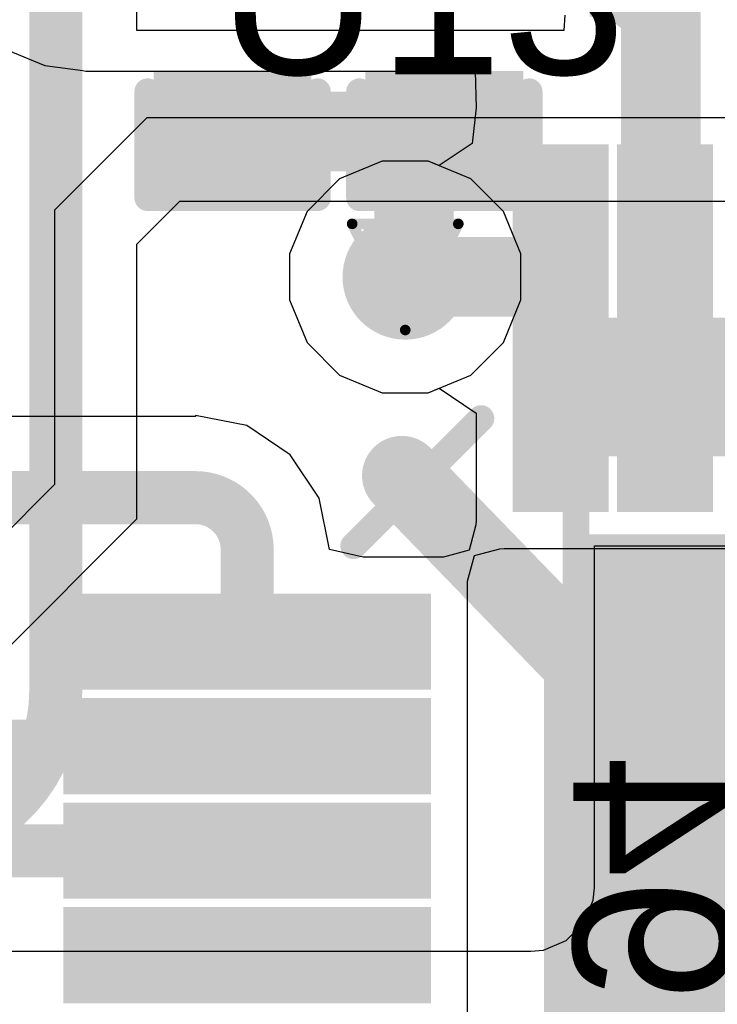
# Model space of a CAD drawing. Header units: inches. Extents: x 0 to 12.2, y 0 to 7.
# Tile 57 of 154: x 2.634 to 2.765, y 1.641 to 1.826. Entities that reach past the tile are written whole.
import ezdxf

# ---------------------------------------------------------------- set-up
doc = ezdxf.new("R2010")
doc.units = ezdxf.units.IN
doc.header["$MEASUREMENT"] = 0
for name, color, linetype in [('Bottom Layer', 5, 'Continuous'), ('Bottom Overlay', 54, 'Continuous'), ('Bottom Paste', 16, 'Continuous'), ('Bottom Solder', 6, 'Continuous'), ('Drill Drawing', 1, 'Continuous'), ('Layer 1', 16, 'Continuous'), ('Layer 2', 76, 'Continuous'), ('Top Layer', 1, 'Continuous'), ('Top Overlay', 2, 'Continuous'), ('Top Paste', 8, 'Continuous'), ('Top Solder', 216, 'Continuous'), ('Via Holes', 16, 'Continuous')]:
    doc.layers.add(name, color=color, linetype=linetype)
doc.styles.add('Arial', font='txt', dxfattribs={"height": 0.2})

# ---------------------------------------------------------------- blocks, each defined once
blk = doc.blocks.new('48_HTQFP__7_7__18')
at = {"layer": 'Top Layer'}
for points in [[(-0.1082677, 0.1082679), (0.1082677, 0.1082679), (0.1082677, -0.1082675), (-0.1082677, -0.1082675)], [(-0.19881875, -0.082677), (-0.13582665, -0.082677), (-0.13582665, -0.094488), (-0.19881875, -0.094488)], [(-0.19881875, -0.102362), (-0.13582665, -0.102362), (-0.13582665, -0.114173), (-0.19881875, -0.114173)], [(-0.114173, -0.13582645), (-0.102362, -0.13582645), (-0.102362, -0.19881855), (-0.114173, -0.19881855)], [(-0.094488, -0.13582645), (-0.082677, -0.13582645), (-0.082677, -0.19881855), (-0.094488, -0.19881855)], [(-0.0748028, -0.13582655), (-0.0629918, -0.13582655), (-0.0629918, -0.19881865), (-0.0748028, -0.19881865)], [(-0.0551178, -0.13582665), (-0.0433068, -0.13582665), (-0.0433068, -0.19881875), (-0.0551178, -0.19881875)]]:
    blk.add_hatch(color=1, dxfattribs=at).paths.add_polyline_path(points)
at = {"layer": 'Top Paste'}
for points in [[(-0.1082677, 0.1082679), (0.1082677, 0.1082679), (0.1082677, -0.1082675), (-0.1082677, -0.1082675)], [(-0.19881875, -0.082677), (-0.13582665, -0.082677), (-0.13582665, -0.094488), (-0.19881875, -0.094488)], [(-0.19881875, -0.102362), (-0.13582665, -0.102362), (-0.13582665, -0.114173), (-0.19881875, -0.114173)], [(-0.114173, -0.13582645), (-0.102362, -0.13582645), (-0.102362, -0.19881855), (-0.114173, -0.19881855)], [(-0.094488, -0.13582645), (-0.082677, -0.13582645), (-0.082677, -0.19881855), (-0.094488, -0.19881855)], [(-0.0748028, -0.13582655), (-0.0629918, -0.13582655), (-0.0629918, -0.19881865), (-0.0748028, -0.19881865)], [(-0.0551178, -0.13582665), (-0.0433068, -0.13582665), (-0.0433068, -0.19881875), (-0.0551178, -0.19881875)]]:
    blk.add_hatch(color=8, dxfattribs=at).paths.add_polyline_path(points)
at = {"layer": 'Top Solder'}
for points in [[(-0.1114173, 0.1114175), (0.1114173, 0.1114175), (0.1114173, -0.1114171), (-0.1114173, -0.1114171)], [(-0.20196835, -0.0795274), (-0.13267705, -0.0795274), (-0.13267705, -0.0976376), (-0.20196835, -0.0976376)], [(-0.20196835, -0.0992124), (-0.13267705, -0.0992124), (-0.13267705, -0.1173226), (-0.20196835, -0.1173226)], [(-0.1173226, -0.13267685), (-0.0992124, -0.13267685), (-0.0992124, -0.20196815), (-0.1173226, -0.20196815)], [(-0.0976376, -0.13267685), (-0.0795274, -0.13267685), (-0.0795274, -0.20196815), (-0.0976376, -0.20196815)], [(-0.0779524, -0.13267695), (-0.0598422, -0.13267695), (-0.0598422, -0.20196825), (-0.0779524, -0.20196825)], [(-0.0582674, -0.13267705), (-0.0401572, -0.13267705), (-0.0401572, -0.20196835), (-0.0582674, -0.20196835)]]:
    blk.add_hatch(color=216, dxfattribs=at).paths.add_polyline_path(points)
at = {"layer": 'Top Overlay', "const_width": 0.005}
blk.add_lwpolyline([(-0.1263225, -0.1472674), (-0.1503227, -0.1232676)], dxfattribs=at)
at = {"layer": 'Top Overlay', "const_width": 0.0025}
for points in [[(-0.1515727, -0.1232676, 1), (-0.1490727, -0.1232676, 1)], [(-0.1275725, -0.1472674, 1), (-0.1250725, -0.1472674, 1)]]:
    blk.add_lwpolyline(points, format="xyb", close=True, dxfattribs=at)
blk = doc.blocks.new('R___0402_B_70')
at = {"layer": 'Bottom Layer'}
for points in [[(-0.0095001, 0.0125), (-0.0095001, -0.0125), (-0.0275001, -0.0125), (-0.0275001, 0.0125)], [(0.0274997, 0.0125001), (0.0274997, -0.0124999), (0.0094997, -0.0124999), (0.0094997, 0.0125001)]]:
    blk.add_hatch(color=5, dxfattribs=at).paths.add_polyline_path(points)
at = {"layer": 'Bottom Paste'}
for points in [[(-0.0095001, 0.0125), (-0.0095001, -0.0125), (-0.0275001, -0.0125), (-0.0275001, 0.0125)], [(0.0274997, 0.0125001), (0.0274997, -0.0124999), (0.0094997, -0.0124999), (0.0094997, 0.0125001)]]:
    blk.add_hatch(color=16, dxfattribs=at).paths.add_polyline_path(points)
at = {"layer": 'Bottom Solder'}
for points in [[(-0.0073347, 0.0146654), (-0.0073347, -0.0146654), (-0.0296655, -0.0146654), (-0.0296655, 0.0146654)], [(0.0296651, 0.0146655), (0.0296651, -0.0146653), (0.0073343, -0.0146653), (0.0073343, 0.0146655)]]:
    blk.add_hatch(color=6, dxfattribs=at).paths.add_polyline_path(points)
at = {"layer": 'Bottom Overlay'}
for points, const_width in [([(-0.0310002, -0.0160001), (-0.0310004, 0.0160002)], 0.005), ([(0.0309997, 0.0160001), (-0.0310004, 0.0160002)], 0.005), ([(0.0319999, 0.017), (-0.0319999, 0.017)], 0.000127), ([(0.0309997, -0.0159999), (0.0309997, 0.0160001)], 0.005), ([(-0.0310002, -0.0160001), (0.0309997, -0.0159999)], 0.005)]:
    blk.add_lwpolyline(points, dxfattribs=dict(at, const_width=const_width))
for points, const_width in [([(-0.0322504, 0.0160002, 1), (-0.0297504, 0.0160002, 1)], 0.0025), ([(-0.0322504, 0.0160002, 1), (-0.0297504, 0.0160002, 1)], 0.0025), ([(-0.0320316, 0.017, 1), (-0.0319682, 0.017, 1)], 6.35e-05), ([(0.0297497, 0.0160001, 1), (0.0322497, 0.0160001, 1)], 0.0025), ([(0.0297497, 0.0160001, 1), (0.0322497, 0.0160001, 1)], 0.0025), ([(0.0319682, 0.017, 1), (0.0320316, 0.017, 1)], 6.35e-05), ([(-0.0322502, -0.0160001, 1), (-0.0297502, -0.0160001, 1)], 0.0025), ([(-0.0322502, -0.0160001, 1), (-0.0297502, -0.0160001, 1)], 0.0025), ([(0.0297497, -0.0159999, 1), (0.0322497, -0.0159999, 1)], 0.0025), ([(0.0297497, -0.0159999, 1), (0.0322497, -0.0159999, 1)], 0.0025)]:
    blk.add_lwpolyline(points, format="xyb", close=True, dxfattribs=dict(at, const_width=const_width))
blk = doc.blocks.new('C___0402_B_230')
at = {"layer": 'Bottom Layer'}
for points in [[(-0.0095002, 0.0125002), (-0.0095002, -0.0124998), (-0.0275002, -0.0124998), (-0.0275002, 0.0125002)], [(0.0274999, 0.0125), (0.0274999, -0.0125), (0.0094999, -0.0125), (0.0094999, 0.0125)]]:
    blk.add_hatch(color=5, dxfattribs=at).paths.add_polyline_path(points)
at = {"layer": 'Bottom Paste'}
for points in [[(-0.0095002, 0.0125002), (-0.0095002, -0.0124998), (-0.0275002, -0.0124998), (-0.0275002, 0.0125002)], [(0.0274999, 0.0125), (0.0274999, -0.0125), (0.0094999, -0.0125), (0.0094999, 0.0125)]]:
    blk.add_hatch(color=16, dxfattribs=at).paths.add_polyline_path(points)
at = {"layer": 'Bottom Solder'}
for points in [[(-0.007138, 0.0148624), (-0.007138, -0.014862), (-0.0298624, -0.014862), (-0.0298624, 0.0148624)], [(0.0298621, 0.0148622), (0.0298621, -0.0148622), (0.0071377, -0.0148622), (0.0071377, 0.0148622)]]:
    blk.add_hatch(color=6, dxfattribs=at).paths.add_polyline_path(points)
at = {"layer": 'Bottom Overlay', "const_width": 0.005}
for points in [[(-0.031, -0.0159998), (-0.0310003, 0.0160002)], [(-0.0110002, 0.0160002), (-0.0310003, 0.0160002)], [(0.031, 0.016), (0.0110001, 0.0160002)], [(0.0309996, -0.0159997), (0.031, 0.016)], [(-0.0110002, -0.0159999), (-0.031, -0.0159998)], [(0.0309996, -0.0159997), (0.0109998, -0.0159996)]]:
    blk.add_lwpolyline(points, dxfattribs=at)
at = {"layer": 'Bottom Overlay', "const_width": 0.0025}
for points in [[(-0.0322503, 0.0160002, 1), (-0.0297503, 0.0160002, 1)], [(-0.0322503, 0.0160002, 1), (-0.0297503, 0.0160002, 1)], [(-0.0122502, 0.0160002, 1), (-0.0097502, 0.0160002, 1)], [(0.0097501, 0.0160002, 1), (0.0122501, 0.0160002, 1)], [(0.02975, 0.016, 1), (0.03225, 0.016, 1)], [(0.02975, 0.016, 1), (0.03225, 0.016, 1)], [(-0.03225, -0.0159998, 1), (-0.02975, -0.0159998, 1)], [(-0.03225, -0.0159998, 1), (-0.02975, -0.0159998, 1)], [(-0.0122502, -0.0159999, 1), (-0.0097502, -0.0159999, 1)], [(0.0097498, -0.0159996, 1), (0.0122498, -0.0159996, 1)], [(0.0297496, -0.0159997, 1), (0.0322496, -0.0159997, 1)], [(0.0297496, -0.0159997, 1), (0.0322496, -0.0159997, 1)]]:
    blk.add_lwpolyline(points, format="xyb", close=True, dxfattribs=at)
blk = doc.blocks.new('C___0402_B_232')
at = {"layer": 'Bottom Layer'}
for points in [[(-0.0094999, 0.0125), (-0.0094999, -0.0125), (-0.0274999, -0.0125), (-0.0274999, 0.0125)], [(0.0275002, 0.0125002), (0.0275002, -0.0124998), (0.0095002, -0.0124998), (0.0095002, 0.0125002)]]:
    blk.add_hatch(color=5, dxfattribs=at).paths.add_polyline_path(points)
at = {"layer": 'Bottom Paste'}
for points in [[(-0.0094999, 0.0125), (-0.0094999, -0.0125), (-0.0274999, -0.0125), (-0.0274999, 0.0125)], [(0.0275002, 0.0125002), (0.0275002, -0.0124998), (0.0095002, -0.0124998), (0.0095002, 0.0125002)]]:
    blk.add_hatch(color=16, dxfattribs=at).paths.add_polyline_path(points)
at = {"layer": 'Bottom Solder'}
for points in [[(-0.0071377, 0.0148622), (-0.0071377, -0.0148622), (-0.0298621, -0.0148622), (-0.0298621, 0.0148622)], [(0.0298624, 0.0148624), (0.0298624, -0.014862), (0.007138, -0.014862), (0.007138, 0.0148624)]]:
    blk.add_hatch(color=6, dxfattribs=at).paths.add_polyline_path(points)
at = {"layer": 'Bottom Overlay', "const_width": 0.005}
for points in [[(-0.0109999, 0.0160001), (-0.031, 0.0160001)], [(-0.0309998, -0.0159999), (-0.031, 0.0160001)], [(0.0110002, 0.0159999), (0.0310003, 0.0160002)], [(0.0310001, -0.0160002), (0.0310003, 0.0160002)], [(-0.0109998, -0.016), (-0.0309998, -0.0159999)], [(0.0310001, -0.0160002), (0.0110001, -0.0160001)]]:
    blk.add_lwpolyline(points, dxfattribs=at)
at = {"layer": 'Bottom Overlay', "const_width": 0.0025}
for points in [[(-0.03225, 0.0160001, 1), (-0.02975, 0.0160001, 1)], [(-0.03225, 0.0160001, 1), (-0.02975, 0.0160001, 1)], [(-0.0122499, 0.0160001, 1), (-0.0097499, 0.0160001, 1)], [(0.0097502, 0.0159999, 1), (0.0122502, 0.0159999, 1)], [(0.0297503, 0.0160002, 1), (0.0322503, 0.0160002, 1)], [(0.0297503, 0.0160002, 1), (0.0322503, 0.0160002, 1)], [(-0.0322498, -0.0159999, 1), (-0.0297498, -0.0159999, 1)], [(-0.0322498, -0.0159999, 1), (-0.0297498, -0.0159999, 1)], [(-0.0122498, -0.016, 1), (-0.0097498, -0.016, 1)], [(0.0097501, -0.0160001, 1), (0.0122501, -0.0160001, 1)], [(0.0297501, -0.0160002, 1), (0.0322501, -0.0160002, 1)], [(0.0297501, -0.0160002, 1), (0.0322501, -0.0160002, 1)]]:
    blk.add_lwpolyline(points, format="xyb", close=True, dxfattribs=at)

msp = doc.modelspace()

# ---------------------------------------------------------------- hatches: boundary and pattern name
at = {"layer": 'Bottom Layer'}
h = msp.add_hatch(color=5, dxfattribs=at)
edge = h.paths.add_edge_path()
edge.add_arc((2.7062415, 1.7780342), 0.011811, 0, 360)
at = {"layer": 'Layer 1'}
h = msp.add_hatch(color=16, dxfattribs=at)
edge = h.paths.add_edge_path()
edge.add_arc((2.7062415, 1.7780342), 0.011811, 0, 360)
at = {"layer": 'Layer 2'}
h = msp.add_hatch(color=76, dxfattribs=at)
edge = h.paths.add_edge_path()
edge.add_arc((2.7062415, 1.7780342), 0.011811, 0, 360)
at = {"layer": 'Top Layer'}
h = msp.add_hatch(color=1, dxfattribs=at)
edge = h.paths.add_edge_path()
edge.add_arc((2.7062415, 1.7780342), 0.011811, 0, 360)
at = {"layer": 'Via Holes'}
h = msp.add_hatch(color=7, dxfattribs=at)
edge = h.paths.add_edge_path()
edge.add_arc((2.7062415, 1.7780342), 0.0059055, 0, 360)

# ---------------------------------------------------------------- linework, layer by layer
at = {"layer": 'Bottom Layer'}
for p, q in [((2.6556791, 1.824446), (2.6556791, 2.0022255)), ((2.7363068, 1.8273498), (2.7361107, 1.8244414)), ((2.6962154, 1.824446), (2.6556791, 1.824446)), ((2.6962154, 1.8244414), (2.6962154, 1.824446)), ((2.7361107, 1.8244414), (2.6962154, 1.8244414)), ((2.7419126, 1.6629799), (2.7419126, 1.7273831)), ((2.7419126, 1.7273831), (2.7718084, 1.7273831)), ((2.7416824, 1.6606427), (2.7419126, 1.6629799)), ((2.7398936, 1.6563242), (2.7416824, 1.6606427)), ((2.7365883, 1.6530189), (2.7398936, 1.6563242)), ((2.7322698, 1.6512301), (2.7365883, 1.6530189)), ((2.5863794, 1.651), (2.7299327, 1.651)), ((2.7299327, 1.651), (2.7322698, 1.6512301))]:
    msp.add_line(p, q, dxfattribs=at)
for points, const_width in [([(2.6403852, 1.699728), (2.6403852, 2.0022255)], 0.01), ([(2.7544126, 1.7553829), (2.7544126, 1.8342451)], 0.015), ([(2.6737154, 1.805446), (2.6737177, 1.8054437)], 0.015), ([(2.6737177, 1.8054437), (2.7136085, 1.8054437)], 0.015), ([(2.7086108, 1.8039414), (2.7101108, 1.8054414)], 0.015), ([(2.7101108, 1.8054414), (2.7136108, 1.8054414)], 0.015), ([(2.7136085, 1.8054437), (2.7136108, 1.8054414)], 0.015), ([(2.7086108, 1.8004414), (2.7086108, 1.8039414)], 0.015), ([(2.7078912, 1.7997218), (2.7086108, 1.8004414)], 0.015), ([(2.7078912, 1.7796839), (2.7078912, 1.7997218)], 0.015), ([(2.7062415, 1.7780342), (2.7078912, 1.7796839)], 0.015)]:
    msp.add_lwpolyline(points, dxfattribs=dict(at, const_width=const_width))
for points, const_width in [([(2.6699654, 1.805446, 1), (2.6774654, 1.805446, 1)], 0.0075), ([(2.6699677, 1.8054437, 1), (2.6774677, 1.8054437, 1)], 0.0075), ([(2.6699677, 1.8054437, 1), (2.6774677, 1.8054437, 1)], 0.0075), ([(2.7063608, 1.8054414, 1), (2.7138608, 1.8054414, 1)], 0.0075), ([(2.7063608, 1.8054414, 1), (2.7138608, 1.8054414, 1)], 0.0075), ([(2.7098585, 1.8054437, 1), (2.7173585, 1.8054437, 1)], 0.0075), ([(2.7098585, 1.8054437, 1), (2.7173585, 1.8054437, 1)], 0.0075), ([(2.7098608, 1.8054414, 1), (2.7173608, 1.8054414, 1)], 0.0075), ([(2.7098608, 1.8054414, 1), (2.7173608, 1.8054414, 1)], 0.0075), ([(2.7048608, 1.8039414, 1), (2.7123608, 1.8039414, 1)], 0.0075), ([(2.7048608, 1.8039414, 1), (2.7123608, 1.8039414, 1)], 0.0075), ([(2.7041412, 1.7997218, 1), (2.7116412, 1.7997218, 1)], 0.0075), ([(2.7041412, 1.7997218, 1), (2.7116412, 1.7997218, 1)], 0.0075), ([(2.7048608, 1.8004414, 1), (2.7123608, 1.8004414, 1)], 0.0075), ([(2.7048608, 1.8004414, 1), (2.7123608, 1.8004414, 1)], 0.0075), ([(2.7041412, 1.7796839, 1), (2.7116412, 1.7796839, 1)], 0.0075), ([(2.7041412, 1.7796839, 1), (2.7116412, 1.7796839, 1)], 0.0075), ([(2.7024915, 1.7780342, 1), (2.7099915, 1.7780342, 1)], 0.0075), ([(2.7506626, 1.7553829, 1), (2.7581626, 1.7553829, 1)], 0.0075), ([(2.6378852, 1.699728, 1), (2.6428852, 1.699728, 1)], 0.005), ([(2.6378852, 1.699728, 1), (2.6428852, 1.699728, 1)], 0.005)]:
    msp.add_lwpolyline(points, format="xyb", close=True, dxfattribs=dict(at, const_width=const_width))
at = {"layer": 'Bottom Layer', "const_width": 0.01}
msp.add_lwpolyline([(2.6403852, 1.699728, -0.4142135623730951), (2.6119481, 1.6712909)], format="xyb", dxfattribs=at)
at = {"layer": 'Drill Drawing', "const_width": 0.002}
for points in [[(2.6962415, 1.7880342), (2.7162415, 1.7880342)], [(2.6962415, 1.7880342), (2.7062415, 1.7680342)], [(2.7062415, 1.7680342), (2.7162415, 1.7880342)]]:
    msp.add_lwpolyline(points, dxfattribs=at)
at = {"layer": 'Drill Drawing', "const_width": 0.001}
for points in [[(2.6957415, 1.7880342, 1), (2.6967415, 1.7880342, 1)], [(2.6957415, 1.7880342, 1), (2.6967415, 1.7880342, 1)], [(2.7157415, 1.7880342, 1), (2.7167415, 1.7880342, 1)], [(2.7157415, 1.7880342, 1), (2.7167415, 1.7880342, 1)], [(2.7057415, 1.7680342, 1), (2.7067415, 1.7680342, 1)], [(2.7057415, 1.7680342, 1), (2.7067415, 1.7680342, 1)]]:
    msp.add_lwpolyline(points, format="xyb", close=True, dxfattribs=at)
at = {"layer": 'Layer 1'}
for p, q in [((2.701903, 1.7998452), (2.6938866, 1.7965247)), ((2.71058, 1.7998452), (2.701903, 1.7998452)), ((2.7185964, 1.7965247), (2.71058, 1.7998452)), ((2.6938866, 1.7965247), (2.687751, 1.7903891)), ((2.724732, 1.7903891), (2.7185964, 1.7965247)), ((2.687751, 1.7903891), (2.6844305, 1.7823727)), ((2.7280525, 1.7823727), (2.724732, 1.7903891)), ((2.6844305, 1.7823727), (2.6844305, 1.7736957)), ((2.7280525, 1.7736957), (2.7280525, 1.7823727)), ((2.6844305, 1.7736957), (2.687751, 1.7656793)), ((2.724732, 1.7656793), (2.7280525, 1.7736957)), ((2.687751, 1.7656793), (2.6938866, 1.7595437)), ((2.7185964, 1.7595437), (2.724732, 1.7656793)), ((2.6938866, 1.7595437), (2.701903, 1.7562232)), ((2.71058, 1.7562232), (2.7185964, 1.7595437)), ((2.701903, 1.7562232), (2.71058, 1.7562232))]:
    msp.add_line(p, q, dxfattribs=at)
at = {"layer": 'Layer 2'}
for p, q in [((2.6575749, 1.808), (2.6401848, 1.7906099)), ((2.8523, 1.808), (2.6575749, 1.808)), ((2.6556959, 1.7842241), (2.6637836, 1.7923118)), ((2.6637836, 1.7923118), (3.0066882, 1.7923118)), ((2.6401848, 1.7906099), (2.6401848, 1.7389089)), ((2.655696, 1.7324612), (2.6556959, 1.7842241)), ((2.6401848, 1.7389089), (2.6230347, 1.7217588)), ((2.6292087, 1.7059742), (2.655696, 1.7324612))]:
    msp.add_line(p, q, dxfattribs=at)
at = {"layer": 'Top Layer'}
for p, q in [((2.631151, 1.8208334), (2.6383419, 1.8178548)), ((2.6383419, 1.8178548), (2.6454819, 1.8169148)), ((2.6454819, 1.8169148), (2.6460587, 1.8168001)), ((2.6460587, 1.8168001), (2.7194432, 1.8168001)), ((2.7194432, 1.8168001), (2.7196113, 1.8098698)), ((2.7196114, 1.8098697), (2.7188619, 1.8031802)), ((2.7196113, 1.8098698), (2.7196114, 1.8098697)), ((2.7188619, 1.8031802), (2.7126114, 1.7990037)), ((2.701903, 1.7998452), (2.6938866, 1.7965247)), ((2.71058, 1.7998452), (2.701903, 1.7998452)), ((2.7126114, 1.7990037), (2.71058, 1.7998452)), ((2.6938866, 1.7965247), (2.687751, 1.7903891)), ((2.687751, 1.7903891), (2.6844305, 1.7823727)), ((2.6844305, 1.7823727), (2.6844305, 1.7736957)), ((2.6844305, 1.7736957), (2.687751, 1.7656793)), ((2.687751, 1.7656793), (2.6938866, 1.7595437)), ((2.6938866, 1.7595437), (2.701903, 1.7562232)), ((2.71058, 1.7562232), (2.7126114, 1.7570647)), ((2.7126114, 1.7570647), (2.7196115, 1.7523874)), ((2.701903, 1.7562232), (2.71058, 1.7562232)), ((2.6667146, 1.7517518), (2.5832851, 1.7517518)), ((2.6763705, 1.750022), (2.6667146, 1.7519427)), ((2.6667146, 1.7519427), (2.6667146, 1.7517518)), ((2.7196115, 1.7523874), (2.7196114, 1.7328931)), ((2.6845565, 1.7445524), (2.6763705, 1.750022)), ((2.6900261, 1.7363664), (2.6845565, 1.7445524)), ((2.6919468, 1.7267106), (2.6900261, 1.7363664)), ((2.7196114, 1.7328931), (2.7196113, 1.7321409)), ((2.7195645, 1.73136), (2.7183009, 1.7265349)), ((2.7196113, 1.7321409), (2.7195645, 1.73136)), ((2.7240938, 1.7268308), (2.7248748, 1.7268776)), ((2.7248748, 1.7268776), (2.7256269, 1.7268778)), ((2.7256269, 1.7268778), (2.7589818, 1.7268778)), ((2.7589818, 1.7268778), (2.7589818, 1.7268776)), ((2.7589818, 1.7268776), (2.7907928, 1.7268776)), ((2.6983312, 1.7252241), (2.6919468, 1.7267106)), ((2.7119426, 1.7252241), (2.6983312, 1.7252241)), ((2.7126947, 1.7252243), (2.7119426, 1.7252241)), ((2.7134757, 1.7252711), (2.7126947, 1.7252243)), ((2.7183009, 1.7265349), (2.7134757, 1.7252711)), ((2.718005, 1.7207419), (2.7192686, 1.725567)), ((2.7192686, 1.725567), (2.7240938, 1.7268308)), ((2.7179581, 1.7192088), (2.7179582, 1.719961)), ((2.7179582, 1.719961), (2.718005, 1.7207419)), ((2.717958, 1.6737281), (2.7179581, 1.7192088)), ((2.7179579, 1.6540429), (2.7179579, 1.6737281)), ((2.7179579, 1.6737281), (2.717958, 1.6737281)), ((2.7179578, 1.6464842), (2.7179578, 1.6540429)), ((2.7179578, 1.6540429), (2.7179579, 1.6540429)), ((2.7179581, 1.6464842), (2.7179578, 1.6464842)), ((2.7179581, 1.6267991), (2.7179581, 1.6464842))]:
    msp.add_line(p, q, dxfattribs=at)
at = {"layer": 'Top Layer', "const_width": 0.01}
for points in [[(2.7409626, 1.832094, -0.4142135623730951), (2.7552018, 1.8178548)], [(2.6667146, 1.7364579, -0.4142135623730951), (2.676462, 1.7267105)]]:
    msp.add_lwpolyline(points, format="xyb", dxfattribs=at)
at = {"layer": 'Top Layer'}
for points, const_width in [([(2.7552018, 1.7948699), (2.7552018, 1.8178548)], 0.01), ([(2.7552018, 1.7948699), (2.755202, 1.7683738)], 0.01), ([(2.7062415, 1.7780342), (2.7323788, 1.7780342)], 0.015), ([(2.7056018, 1.7405984), (2.7431705, 1.7018188)], 0.015), ([(2.5677336, 1.7364579), (2.6667146, 1.7364579)], 0.01), ([(2.676462, 1.7093186), (2.676462, 1.7267105)], 0.01), ([(2.7431705, 1.7018188), (2.7909614, 1.6524877)], 0.015), ([(2.584557, 1.6896334), (2.6764619, 1.6896334)], 0.01), ([(2.584557, 1.6699484), (2.6764619, 1.6699484)], 0.01)]:
    msp.add_lwpolyline(points, dxfattribs=dict(at, const_width=const_width))
for points, const_width in [([(2.7527018, 1.8178548, 1), (2.7577018, 1.8178548, 1)], 0.005), ([(2.7527018, 1.8178548, 1), (2.7577018, 1.8178548, 1)], 0.005), ([(2.7527018, 1.7948699, 1), (2.7577018, 1.7948699, 1)], 0.005), ([(2.7527018, 1.7948699, 1), (2.7577018, 1.7948699, 1)], 0.005), ([(2.7024915, 1.7780342, 1), (2.7099915, 1.7780342, 1)], 0.0075), ([(2.7286288, 1.7780342, 1), (2.7361288, 1.7780342, 1)], 0.0075), ([(2.752702, 1.7683738, 1), (2.757702, 1.7683738, 1)], 0.005), ([(2.7018518, 1.7405984, 1), (2.7093518, 1.7405984, 1)], 0.0075), ([(2.6642146, 1.7364579, 1), (2.6692146, 1.7364579, 1)], 0.005), ([(2.6642146, 1.7364579, 1), (2.6692146, 1.7364579, 1)], 0.005), ([(2.673962, 1.7267105, 1), (2.678962, 1.7267105, 1)], 0.005), ([(2.673962, 1.7267105, 1), (2.678962, 1.7267105, 1)], 0.005), ([(2.673962, 1.7093186, 1), (2.678962, 1.7093186, 1)], 0.005), ([(2.7394205, 1.7018188, 1), (2.7469205, 1.7018188, 1)], 0.0075), ([(2.7394205, 1.7018188, 1), (2.7469205, 1.7018188, 1)], 0.0075), ([(2.6739619, 1.6896334, 1), (2.6789619, 1.6896334, 1)], 0.005), ([(2.6739619, 1.6699484, 1), (2.6789619, 1.6699484, 1)], 0.005)]:
    msp.add_lwpolyline(points, format="xyb", close=True, dxfattribs=dict(at, const_width=const_width))

# ---------------------------------------------------------------- block references
at = {"rotation": 270}
for name, p in [('C___0402_B_232', (2.6737152, 1.8239462)), ('C___0402_B_230', (2.7136108, 1.8239413)), ('48_HTQFP__7_7__18', (2.8437845, 1.6010511)), ('R___0402_B_70', (2.7544126, 1.7368828))]:
    msp.add_blockref(name, p, dxfattribs=at)

# ---------------------------------------------------------------- texts
at = {"layer": 'Bottom Overlay', "style": 'Arial', "text_generation_flag": 2}
msp.add_text('R94', height=0.03, rotation=270, dxfattribs=at).set_placement((2.737942, 1.6111821))
at = {"layer": 'Top Overlay', "style": 'Arial'}
msp.add_text('U13', height=0.03, dxfattribs=at).set_placement((2.670947, 1.8161967))

doc.saveas('drawing.dxf')
